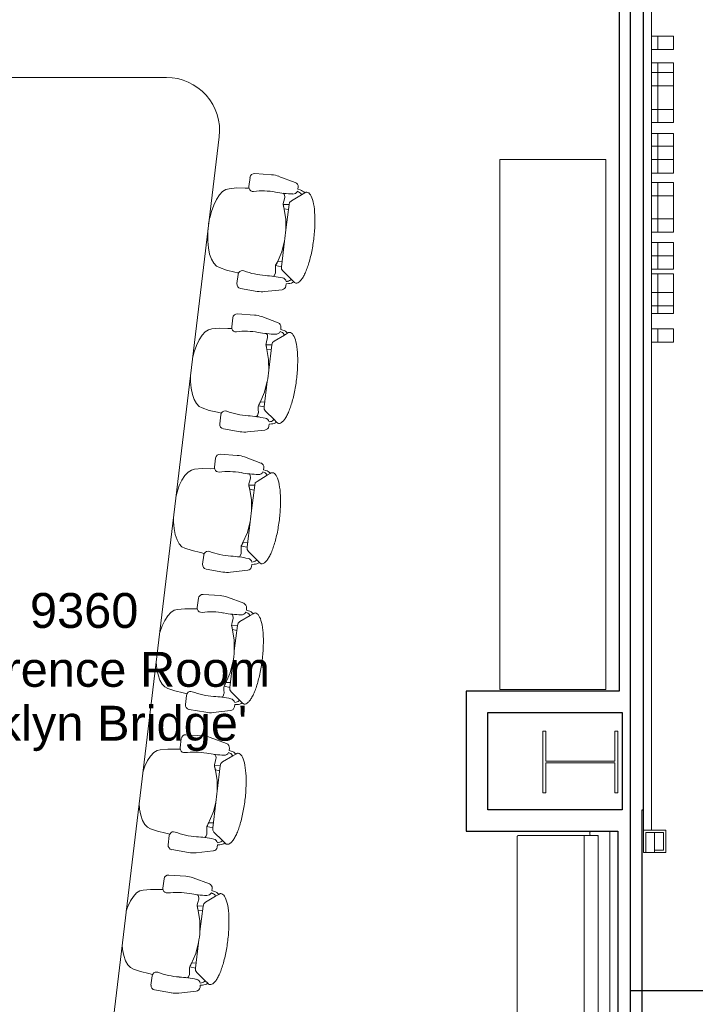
# Model space of a CAD drawing. Header units: inches. Extents: x -1 to 4727, y -3 to 1727.
# Tile 59 of 163: x 2775 to 2928, y 207 to 430. Entities that reach past the tile are written whole.
import ezdxf

# ---------------------------------------------------------------- set-up
doc = ezdxf.new("R2010")
doc.units = ezdxf.units.IN
doc.header["$LTSCALE"] = 42
doc.header["$MEASUREMENT"] = 0
doc.layers.get('0').update_dxf_attribs({"linetype": 'CONTINUOUS'})
for name, color, linetype in [('I-FURN', 8, 'CONTINUOUS'), ('I-FURN-CONF', 9, 'CONTINUOUS'), ('I-WALL', 8, 'CONTINUOUS'), ('Room Names & IDs', 7, 'CONTINUOUS'), ('S-COLS', 7, 'CONTINUOUS'), ('triLabelLayer', 7, 'CONTINUOUS'), ('triSpaceLayer', 7, 'CONTINUOUS')]:
    doc.layers.add(name, color=color, linetype=linetype)
doc.styles.add('PDF Helvetica', font='Helvetica.ttf')
doc.styles.get("Standard").update_dxf_attribs({"font": 'romans.shx'})

# ---------------------------------------------------------------- blocks, each defined once
blk = doc.blocks.new('CISCO Running Light vertical - CISCO Running Light vertical 5_-V195-FURNITURE PLAN - FLOOR 09 - EAST')
at = {"lineweight": 9}
for p, q in [((3475.45, 843.87), (3472.99, 843.45)), ((3472.99, 843.45), (3473.83, 838.52)), ((3473.57, 843.04), (3475.54, 843.38)), ((3474.24, 839.1), (3473.57, 843.04)), ((3475.45, 843.87), (3477.42, 844.21)), ((3476.21, 839.44), (3475.45, 843.87)), ((3475.54, 843.38), (3475.45, 843.87)), ((3477.92, 844.29), (3477.42, 844.21)), ((3477.42, 844.21), (3478.18, 839.77)), ((3477.42, 844.21), (3478.18, 839.77)), ((3478.76, 839.37), (3477.92, 844.29)), ((3473.83, 838.52), (3478.76, 839.37)), ((3478.18, 839.77), (3474.24, 839.1)), ((3478.18, 839.77), (3476.21, 839.44))]:
    blk.add_line(p, q, dxfattribs=at)
blk = doc.blocks.new('Banquette - Single - Upholstered Only-21in depth - 12_ Bench-8400431-FURNITURE PLAN - FLOOR 09 - EAST')
at = {"lineweight": 9}
for p, q in [((-71, -3.45), (-71, -3.38)), ((-71, -3.54), (-71, -3.5)), ((-71, -3.5), (-71, -3.57)), ((70.63, -3), (-70.62, -3)), ((71, -3.38), (71, -3.45)), ((71, -3.5), (71, -3.54)), ((71, -3.57), (71, -3.5)), ((-72, -23.75), (-72, -19.75)), ((-71.75, -19.5), (-71.25, -19.5)), ((-71, -17.9), (-71, -18.34)), ((-71, -21.23), (-71, -18.34)), ((-71, -19.75), (-71, -21.11)), ((-70.88, -18.22), (70.85, -18.22)), ((71, -18.36), (71, -21.2)), ((71, -21.11), (71, -19.75)), ((71.25, -19.5), (71.75, -19.5)), ((70.83, -21.36), (-70.87, -21.36)), ((-70.75, -21.36), (70.75, -21.36)), ((71.75, -24), (-71.75, -24))]:
    blk.add_line(p, q, dxfattribs=at)
at = {"lineweight": 9, "flags": 128}
for points in [[(-71, -3.38), (-71, -3.36), (-71, -3.35), (-71, -3.33), (-71, -3.32), (-70.99, -3.3), (-70.99, -3.29), (-70.99, -3.27), (-70.98, -3.26), (-70.98, -3.24), (-70.97, -3.23), (-70.96, -3.22), (-70.96, -3.2), (-70.95, -3.19), (-70.94, -3.18), (-70.93, -3.16), (-70.93, -3.15), (-70.92, -3.14), (-70.91, -3.13), (-70.9, -3.12), (-70.89, -3.11), (-70.88, -3.1), (-70.86, -3.09), (-70.85, -3.08), (-70.84, -3.07), (-70.83, -3.06), (-70.81, -3.05), (-70.8, -3.04), (-70.79, -3.04), (-70.77, -3.03), (-70.76, -3.03), (-70.75, -3.02), (-70.73, -3.02), (-70.72, -3.01), (-70.7, -3.01), (-70.69, -3.01), (-70.67, -3), (-70.66, -3), (-70.64, -3), (-70.63, -3), (-70.62, -3)], [(-71, -3.38), (-71, -3.38), (-71, -3.38), (-71, -3.4), (-71, -3.41), (-71, -3.42)], [(-71, -3.42), (-71, -3.42), (-71, -3.42), (-71, -3.43), (-71, -3.43), (-71, -3.43), (-71, -3.44), (-71, -3.44), (-71, -3.45), (-71, -3.45), (-71, -3.46), (-71, -3.46), (-71, -3.47), (-71, -3.47), (-71, -3.48), (-71, -3.49), (-71, -3.49), (-71, -3.5), (-71, -3.51), (-71, -3.52), (-71, -3.53), (-71, -3.53), (-71, -3.54), (-71, -3.55), (-71, -3.56), (-71, -3.57), (-71, -3.58), (-71, -3.58)], [(-71, -3.5), (-71, -3.49), (-71, -3.49), (-71, -3.48), (-71, -3.47), (-71, -3.47), (-71, -3.46), (-71, -3.46), (-71, -3.46), (-71, -3.45), (-71, -3.45), (-71, -3.45), (-71, -3.45), (-71, -3.45)], [(-71, -3.58), (-71, -4.12), (-71, -4.67), (-71, -5.22), (-71, -5.78), (-71, -6.34), (-71, -6.9), (-71, -6.99)], [(70.63, -3), (70.64, -3), (70.65, -3), (70.67, -3), (70.68, -3), (70.7, -3.01), (70.71, -3.01), (70.73, -3.01), (70.74, -3.02), (70.76, -3.02), (70.77, -3.03), (70.78, -3.04), (70.8, -3.04), (70.81, -3.05), (70.82, -3.06), (70.84, -3.07), (70.85, -3.07), (70.86, -3.08), (70.87, -3.09), (70.88, -3.1), (70.89, -3.11), (70.9, -3.12), (70.91, -3.14), (70.92, -3.15), (70.93, -3.16), (70.94, -3.17), (70.95, -3.19), (70.96, -3.2), (70.96, -3.21), (70.97, -3.23), (70.97, -3.24), (70.98, -3.25), (70.98, -3.27), (70.99, -3.28), (70.99, -3.3), (70.99, -3.31), (71, -3.33), (71, -3.34), (71, -3.36), (71, -3.37), (71, -3.38)], [(71, -3.42), (71, -3.4), (71, -3.39), (71, -3.38), (71, -3.38), (71, -3.38)], [(71, -3.58), (71, -3.58), (71, -3.57), (71, -3.56), (71, -3.55), (71, -3.54), (71, -3.53), (71, -3.52), (71, -3.51), (71, -3.51), (71, -3.5), (71, -3.49), (71, -3.48), (71, -3.48), (71, -3.47), (71, -3.47), (71, -3.46), (71, -3.45), (71, -3.45), (71, -3.44), (71, -3.44), (71, -3.44), (71, -3.43), (71, -3.43), (71, -3.43), (71, -3.42), (71, -3.42), (71, -3.42)], [(71, -3.45), (71, -3.45), (71, -3.45), (71, -3.45), (71, -3.46), (71, -3.46), (71, -3.46), (71, -3.47), (71, -3.47), (71, -3.48), (71, -3.48), (71, -3.49), (71, -3.5)], [(71, -6.99), (71, -6.42), (71, -5.86), (71, -5.31), (71, -4.75), (71, -4.21), (71, -3.67), (71, -3.58)], [(-71, -6.99), (-71, -9.35), (-71, -11.72), (-71, -14.1), (-71, -16.46), (-71, -17.9)], [(71, -17.9), (71, -15.53), (71, -13.17), (71, -10.79), (71, -8.42), (71, -6.99)], [(71, -18.36), (71, -18.24), (71, -17.9)]]:
    blk.add_lwpolyline(points, dxfattribs=at)
at = {"lineweight": 9}
for centre, radius, start, end in [((-71.75, -19.75), 0.25, 90, 180), ((-71.25, -19.75), 0.25, 0, 90), ((-70.88, -18.34), 0.12, 90, 180), ((70.85, -18.36), 0.145, 360, 90), ((71.25, -19.75), 0.25, 90, 180), ((71.75, -19.75), 0.25, 45, 90), ((-70.75, -21.11), 0.25, 180, 270), ((-70.87, -21.23), 0.13, 180, 270), ((70.75, -21.11), 0.25, 270, 0), ((70.83, -21.2), 0.168, 270, 0), ((-71.75, -23.75), 0.25, 180, 270), ((71.75, -23.75), 0.25, 270, 315)]:
    blk.add_arc(centre, radius, start, end, dxfattribs=at)
blk = doc.blocks.new('CISCO Reception Logo - CISCO Reception Logo-3201496-FURNITURE PLAN - FLOOR 09 - EAST')
at = {"lineweight": 9}
for p, q in [((3182.54, 1043.09), (3181.04, 1043.09)), ((3181.04, 1040.09), (3181.04, 1043.09)), ((3182.54, 1043.09), (3182.54, 1040.09)), ((3186.04, 1043.09), (3182.54, 1043.09)), ((3182.54, 1040.09), (3182.54, 1043.09)), ((3186.04, 1043.09), (3186.04, 1040.09)), ((3181.04, 1040.09), (3182.54, 1040.09)), ((3182.54, 1040.09), (3186.04, 1040.09)), ((3182.54, 1037.07), (3181.04, 1037.07)), ((3181.04, 1034.86), (3181.04, 1037.07)), ((3182.54, 1037.07), (3182.54, 1034.86)), ((3186.04, 1037.07), (3182.54, 1037.07)), ((3182.54, 1034.86), (3182.54, 1037.07)), ((3186.04, 1037.07), (3186.04, 1034.86)), ((3182.54, 1034.84), (3181.04, 1034.84)), ((3181.04, 1031.84), (3181.04, 1034.84)), ((3182.54, 1034.84), (3182.54, 1031.84)), ((3186.04, 1034.84), (3182.54, 1034.84)), ((3182.54, 1031.84), (3182.54, 1034.84)), ((3186.04, 1034.84), (3186.04, 1031.84)), ((3181.04, 1031.84), (3182.54, 1031.84)), ((3181.04, 1026.49), (3181.04, 1031.84)), ((3182.54, 1031.84), (3182.54, 1026.49)), ((3182.54, 1031.84), (3186.04, 1031.84)), ((3182.54, 1026.49), (3182.54, 1031.84)), ((3186.04, 1031.84), (3186.04, 1026.49)), ((3182.54, 1026.51), (3181.04, 1026.51)), ((3181.04, 1023.51), (3181.04, 1026.51)), ((3182.54, 1026.51), (3182.54, 1023.51)), ((3186.04, 1026.51), (3182.54, 1026.51)), ((3182.54, 1023.51), (3182.54, 1026.51)), ((3186.04, 1026.51), (3186.04, 1023.51)), ((3181.04, 1023.51), (3182.54, 1023.51)), ((3182.54, 1023.51), (3186.04, 1023.51)), ((3181.04, 1018.19), (3181.04, 1021.05)), ((3181.04, 1021.05), (3182.54, 1021.05)), ((3182.54, 1021.05), (3182.54, 1018.19)), ((3182.54, 1018.19), (3182.54, 1021.05)), ((3182.54, 1021.05), (3186.04, 1021.05)), ((3186.04, 1021.05), (3186.04, 1018.19)), ((3182.54, 1018.19), (3181.04, 1018.19)), ((3181.04, 1015.19), (3181.04, 1018.19)), ((3182.54, 1018.19), (3182.54, 1015.19)), ((3186.04, 1018.19), (3182.54, 1018.19)), ((3182.54, 1015.19), (3182.54, 1018.19)), ((3186.04, 1018.19), (3186.04, 1015.19)), ((3181.04, 1015.19), (3182.54, 1015.19)), ((3181.04, 1012.06), (3181.04, 1015.18)), ((3182.54, 1015.19), (3186.04, 1015.19)), ((3182.54, 1015.18), (3182.54, 1012.06)), ((3182.54, 1012.06), (3182.54, 1015.18)), ((3186.04, 1015.18), (3186.04, 1012.06)), ((3181.04, 1012.06), (3182.54, 1012.06)), ((3182.54, 1012.06), (3186.04, 1012.06)), ((3182.54, 1009.94), (3181.04, 1009.94)), ((3181.04, 1006.94), (3181.04, 1009.94)), ((3182.54, 1009.94), (3182.54, 1006.94)), ((3186.04, 1009.94), (3182.54, 1009.94)), ((3182.54, 1006.94), (3182.54, 1009.94)), ((3186.04, 1009.94), (3186.04, 1006.94)), ((3181.04, 1006.94), (3182.54, 1006.94)), ((3182.54, 1006.94), (3186.04, 1006.94)), ((3182.54, 1001.69), (3181.04, 1001.69)), ((3181.04, 998.69), (3181.04, 1001.69)), ((3182.54, 1001.69), (3182.54, 998.69)), ((3186.04, 1001.69), (3182.54, 1001.69)), ((3182.54, 998.69), (3182.54, 1001.69)), ((3186.04, 1001.69), (3186.04, 998.69)), ((3181.04, 998.69), (3182.54, 998.69)), ((3182.54, 998.69), (3186.04, 998.69)), ((3181.04, 993.36), (3181.04, 996.36)), ((3182.54, 996.36), (3181.04, 996.36)), ((3182.54, 996.36), (3182.54, 993.36)), ((3182.54, 993.36), (3182.54, 996.36)), ((3186.04, 996.36), (3182.54, 996.36)), ((3186.04, 996.36), (3186.04, 993.36)), ((3182.54, 993.36), (3181.04, 993.36)), ((3181.04, 990.36), (3181.04, 993.36)), ((3182.54, 993.36), (3182.54, 990.36)), ((3186.04, 993.36), (3182.54, 993.36)), ((3182.54, 990.36), (3182.54, 993.36)), ((3186.04, 993.36), (3186.04, 990.36)), ((3181.04, 990.36), (3182.54, 990.36)), ((3182.54, 990.36), (3186.04, 990.36)), ((3181.04, 985.03), (3181.04, 989.27)), ((3181.04, 989.27), (3182.54, 989.27)), ((3182.54, 989.27), (3182.54, 985.03)), ((3182.54, 985.03), (3182.54, 989.27)), ((3182.54, 989.27), (3186.04, 989.27)), ((3186.04, 989.27), (3186.04, 985.03)), ((3182.54, 985.04), (3181.04, 985.04)), ((3181.04, 982.04), (3181.04, 985.04)), ((3182.54, 985.04), (3182.54, 982.04)), ((3186.04, 985.04), (3182.54, 985.04)), ((3182.54, 982.04), (3182.54, 985.04)), ((3186.04, 985.04), (3186.04, 982.04)), ((3181.04, 982.04), (3182.54, 982.04)), ((3181.04, 980.28), (3181.04, 982.03)), ((3182.54, 982.04), (3186.04, 982.04)), ((3182.54, 982.03), (3182.54, 980.28)), ((3182.54, 980.28), (3182.54, 982.03)), ((3186.04, 982.03), (3186.04, 980.28)), ((3181.04, 980.28), (3182.54, 980.28)), ((3182.54, 980.28), (3186.04, 980.28)), ((3182.54, 976.79), (3181.04, 976.79)), ((3181.04, 973.79), (3181.04, 976.79)), ((3182.54, 976.79), (3182.54, 973.79)), ((3186.04, 976.79), (3182.54, 976.79)), ((3182.54, 973.79), (3182.54, 976.79)), ((3186.04, 976.79), (3186.04, 973.79)), ((3181.04, 973.79), (3182.54, 973.79)), ((3182.54, 973.79), (3186.04, 973.79))]:
    blk.add_line(p, q, dxfattribs=at)
for points in [[(3181.04, 1001.7), (3181.04, 1002.63), (3181.04, 1004.28), (3181.04, 1006.9)], [(3182.54, 1006.9), (3182.54, 1004.28), (3182.54, 1002.63), (3182.54, 1001.7)], [(3182.54, 1001.7), (3182.54, 1002.63), (3182.54, 1004.28), (3182.54, 1006.9)], [(3186.04, 1006.9), (3186.04, 1004.28), (3186.04, 1002.63), (3186.04, 1001.7)]]:
    blk.add_open_spline(points, degree=3, dxfattribs=at)
blk = doc.blocks.new('Credenza - Generic - 10_ Credenza-24in deep-5322863-FURNITURE PLAN - FLOOR 09 - EAST')
at = {"lineweight": 9}
for p, q in [((-60, -22), (-60, 2)), ((-60, 2), (60, 2)), ((-60, 2), (-60, -22)), ((60, 2), (-60, 2)), ((60, 2), (60, -22)), ((60, -22), (60, 2)), ((60, -22), (-60, -22)), ((-60, -22), (60, -22))]:
    blk.add_line(p, q, dxfattribs=at)
blk = doc.blocks.new('WALL PANELING ELEV LOBBY4 - WALL PANELING ELEV LOBBY-7830558-FURNITURE PLAN - FLOOR 09 - EAST')
at = {"lineweight": 18}
for p, q in [((3179.29, 1153), (3179.29, 863.29)), ((3181.04, 1043.09), (3181.04, 1153)), ((3181.04, 1037.07), (3181.04, 1040.09)), ((3181.04, 1021.05), (3181.04, 1023.51)), ((3181.04, 1009.94), (3181.04, 1012.06)), ((3181.04, 996.36), (3181.04, 998.69)), ((3181.04, 989.27), (3181.04, 990.36)), ((3181.04, 976.79), (3181.04, 980.28)), ((3181.04, 863.29), (3181.04, 973.79))]:
    blk.add_line(p, q, dxfattribs=at)
blk = doc.blocks.new('CISCO Conference Units - Type 18_-4_ x 8_-6_-V194-FURNITURE PLAN - FLOOR 09 - EAST')
at = {"lineweight": 9}
for p, q in [((36.91, 127), (-36.91, 127)), ((21.23, -116.43), (48.83, 113.57)), ((60.7, 104.98), (56.86, 105.25)), ((55.8, 104.38), (55.54, 102.31)), ((66.05, 103.25), (62.36, 104.62)), ((48.86, 100.42), (48.18, 99.38)), ((49.58, 101.19), (48.86, 100.42)), ((50.32, 101.66), (49.58, 101.19)), ((51.05, 101.82), (50.32, 101.66)), ((52.74, 101.98), (51.05, 101.82)), ((54.67, 101.96), (52.74, 101.98)), ((55.57, 101.96), (54.67, 101.96)), ((63.53, 100.62), (63.28, 100.8)), ((63.61, 100.47), (63.53, 100.62)), ((63.68, 99.93), (63.61, 100.47)), ((67.47, 100.45), (65.17, 99.1)), ((66.51, 101.23), (66.8, 101.11)), ((66.65, 101.72), (66.7, 102.21)), ((67.14, 101.55), (66.65, 101.72)), ((67.47, 100.45), (68.19, 100.87)), ((68.4, 101), (68.19, 100.87)), ((47.58, 98.11), (47.07, 96.66)), ((48.18, 99.38), (47.58, 98.11)), ((63.29, 98.21), (63.33, 98.5)), ((63.45, 97.6), (63.29, 98.21)), ((63.3, 98.26), (64.65, 98.22)), ((63.33, 98.5), (63.45, 99.01)), ((63.45, 99.01), (63.67, 99.81)), ((63.67, 99.81), (63.68, 99.93)), ((64.65, 98.22), (63.92, 92.49)), ((64.77, 98.73), (64.65, 98.22)), ((65.17, 99.1), (64.77, 98.73)), ((47.07, 96.66), (46.76, 95.43)), ((63.9, 94.95), (63.45, 97.6)), ((64.51, 97.11), (63.51, 97.3)), ((63.91, 94.6), (63.9, 94.95)), ((63.92, 92.49), (63.91, 94.6)), ((46.24, 91.2), (46.24, 89.94)), ((46.24, 89.94), (46.39, 88.4)), ((63.61, 89.91), (62.93, 84.17)), ((63.08, 87.87), (63.61, 89.91)), ((46.39, 88.4), (46.67, 87.03)), ((46.67, 87.03), (47.07, 85.86)), ((61.92, 85.06), (62.98, 87.52)), ((62.98, 87.52), (63.08, 87.87)), ((47.07, 85.86), (47.58, 84.94)), ((47.58, 84.94), (48.19, 84.3)), ((61.61, 84.51), (61.92, 85.06)), ((63.06, 85.28), (62.04, 85.34)), ((48.19, 84.3), (48.86, 83.97)), ((48.86, 83.97), (50.46, 83.41)), ((50.46, 83.41), (52.34, 82.96)), ((52.34, 82.96), (53.21, 82.74)), ((61.37, 82.23), (61.57, 82.75)), ((61.57, 83.69), (61.58, 84.22)), ((61.59, 82.87), (61.57, 83.69)), ((61.57, 82.75), (61.59, 82.87)), ((61.58, 84.22), (61.61, 84.51)), ((61.61, 84.46), (62.93, 84.17)), ((62.93, 84.17), (62.92, 83.64)), ((62.92, 83.64), (63.22, 83.2)), ((63.22, 83.2), (65.13, 81.32)), ((53.1, 82.4), (52.85, 80.34)), ((60.97, 82), (61.25, 82.11)), ((61.25, 82.11), (61.37, 82.23)), ((63.94, 79.8), (64.02, 80.3)), ((64.31, 80.85), (64.01, 80.8)), ((64.02, 80.3), (64.53, 80.33)), ((65.71, 80.74), (65.13, 81.32)), ((65.71, 80.74), (65.89, 80.57)), ((53.67, 79.23), (57.45, 78.57)), ((59.16, 78.52), (63.07, 78.95)), ((51.91, 72.61), (51.66, 70.55)), ((56.81, 73.22), (52.98, 73.49)), ((62.16, 71.49), (58.47, 72.86)), ((45.69, 69.43), (44.97, 68.66)), ((46.43, 69.9), (45.69, 69.43)), ((47.17, 70.06), (46.43, 69.9)), ((48.85, 70.21), (47.17, 70.06)), ((50.78, 70.19), (48.85, 70.21)), ((51.68, 70.2), (50.78, 70.19)), ((62.63, 69.46), (62.91, 69.34)), ((62.76, 69.95), (62.81, 70.45)), ((63.25, 69.79), (62.76, 69.95)), ((63.59, 68.69), (64.3, 69.11)), ((64.51, 69.24), (64.3, 69.11)), ((44.3, 67.62), (43.69, 66.35)), ((44.97, 68.66), (44.3, 67.62)), ((59.64, 68.86), (59.39, 69.04)), ((59.44, 66.73), (59.57, 67.25)), ((59.57, 67.25), (59.78, 68.05)), ((59.73, 68.71), (59.64, 68.86)), ((59.8, 68.16), (59.73, 68.71)), ((59.78, 68.05), (59.8, 68.16)), ((60.89, 66.97), (60.76, 66.45)), ((61.28, 67.33), (60.89, 66.97)), ((63.59, 68.69), (61.28, 67.33)), ((43.18, 64.9), (42.87, 63.67)), ((43.69, 66.35), (43.18, 64.9)), ((59.41, 66.44), (59.44, 66.73)), ((59.41, 66.5), (60.76, 66.45)), ((59.57, 65.84), (59.41, 66.44)), ((60.01, 63.19), (59.57, 65.84)), ((60.62, 65.35), (59.62, 65.53)), ((60.76, 66.45), (60.04, 60.72)), ((60.02, 62.83), (60.01, 63.19)), ((60.04, 60.72), (60.02, 62.83)), ((42.35, 59.44), (42.36, 58.18)), ((42.36, 58.18), (42.5, 56.64)), ((59.72, 58.15), (59.04, 52.41)), ((59.2, 56.1), (59.72, 58.15)), ((42.5, 56.64), (42.78, 55.26)), ((58.03, 53.3), (59.1, 55.76)), ((59.1, 55.76), (59.2, 56.1)), ((42.78, 55.26), (43.18, 54.09)), ((43.18, 54.09), (43.7, 53.17)), ((59.17, 53.52), (58.15, 53.58)), ((43.7, 53.17), (44.3, 52.54)), ((44.3, 52.54), (44.97, 52.21)), ((44.97, 52.21), (46.57, 51.64)), ((46.57, 51.64), (48.45, 51.2)), ((57.68, 51.93), (57.69, 52.46)), ((57.7, 51.1), (57.68, 51.93)), ((57.69, 52.46), (57.73, 52.75)), ((57.72, 52.7), (59.04, 52.41)), ((57.73, 52.75), (58.03, 53.3)), ((59.04, 52.41), (59.03, 51.88)), ((59.03, 51.88), (59.33, 51.43)), ((59.33, 51.43), (61.24, 49.56)), ((48.45, 51.2), (49.32, 50.97)), ((49.21, 50.64), (48.96, 48.57)), ((57.08, 50.24), (57.37, 50.35)), ((57.37, 50.35), (57.49, 50.47)), ((57.49, 50.47), (57.69, 50.99)), ((57.69, 50.99), (57.7, 51.1)), ((60.43, 49.09), (60.12, 49.04)), ((61.83, 48.98), (61.24, 49.56)), ((49.78, 47.47), (53.57, 46.8)), ((55.27, 46.75), (59.18, 47.19)), ((60.06, 48.04), (60.13, 48.53)), ((60.13, 48.53), (60.64, 48.57)), ((61.83, 48.98), (62, 48.81)), ((48.03, 40.85), (47.77, 38.79)), ((52.92, 41.45), (49.09, 41.73)), ((58.28, 39.72), (54.59, 41.09)), ((42.54, 38.13), (41.8, 37.66)), ((43.28, 38.29), (42.54, 38.13)), ((44.97, 38.45), (43.28, 38.29)), ((46.9, 38.43), (44.97, 38.45)), ((47.8, 38.44), (46.9, 38.43)), ((58.87, 38.19), (58.92, 38.69)), ((59.36, 38.03), (58.87, 38.19)), ((40.41, 35.86), (39.81, 34.59)), ((41.08, 36.89), (40.41, 35.86)), ((41.8, 37.66), (41.08, 36.89)), ((55.75, 37.09), (55.5, 37.27)), ((55.68, 35.49), (55.89, 36.28)), ((55.84, 36.95), (55.75, 37.09)), ((55.91, 36.4), (55.84, 36.95)), ((55.89, 36.28), (55.91, 36.4)), ((59.7, 36.93), (57.4, 35.57)), ((58.74, 37.7), (59.03, 37.58)), ((59.7, 36.93), (60.41, 37.35)), ((60.62, 37.47), (60.41, 37.35)), ((39.81, 34.59), (39.29, 33.13)), ((55.52, 34.68), (55.56, 34.97)), ((55.68, 34.07), (55.52, 34.68)), ((55.53, 34.73), (56.88, 34.69)), ((55.56, 34.97), (55.68, 35.49)), ((56.12, 31.43), (55.68, 34.07)), ((56.74, 33.59), (55.73, 33.77)), ((56.88, 34.69), (56.15, 28.96)), ((57, 35.21), (56.88, 34.69)), ((57.4, 35.57), (57, 35.21)), ((39.29, 33.13), (39.07, 32.24)), ((56.14, 31.07), (56.12, 31.43)), ((56.15, 28.96), (56.14, 31.07)), ((38.47, 27.22), (38.47, 26.41)), ((38.47, 26.41), (38.61, 24.88)), ((38.61, 24.88), (38.89, 23.5)), ((55.83, 26.39), (55.15, 20.65)), ((55.31, 24.34), (55.83, 26.39)), ((38.89, 23.5), (39.3, 22.33)), ((39.3, 22.33), (39.81, 21.41)), ((54.14, 21.54), (55.21, 24)), ((55.21, 24), (55.31, 24.34)), ((39.81, 21.41), (40.41, 20.77)), ((40.41, 20.77), (41.09, 20.44)), ((41.09, 20.44), (42.69, 19.88)), ((53.8, 20.7), (53.84, 20.99)), ((53.8, 20.17), (53.8, 20.7)), ((53.81, 19.34), (53.8, 20.17)), ((53.83, 20.93), (55.15, 20.65)), ((53.84, 20.99), (54.14, 21.54)), ((55.28, 21.75), (54.26, 21.82)), ((55.15, 20.65), (55.15, 20.12)), ((55.15, 20.12), (55.44, 19.67)), ((42.69, 19.88), (44.57, 19.44)), ((44.57, 19.44), (45.44, 19.21)), ((45.33, 18.88), (45.07, 16.81)), ((53.2, 18.47), (53.48, 18.59)), ((53.48, 18.59), (53.6, 18.71)), ((53.6, 18.71), (53.8, 19.22)), ((53.8, 19.22), (53.81, 19.34)), ((55.44, 19.67), (57.35, 17.79)), ((45.89, 15.7), (49.68, 15.04)), ((56.17, 16.28), (56.24, 16.77)), ((56.54, 17.33), (56.23, 17.28)), ((56.24, 16.77), (56.76, 16.81)), ((57.94, 17.22), (57.35, 17.79)), ((57.94, 17.22), (58.12, 17.04)), ((51.38, 14.99), (55.29, 15.43)), ((44.14, 9.09), (43.89, 7.02)), ((49.04, 9.69), (45.2, 9.96)), ((54.39, 7.96), (50.7, 9.33)), ((41.08, 6.69), (39.39, 6.53)), ((43.01, 6.67), (41.08, 6.69)), ((54.99, 6.43), (55.04, 6.92)), ((37.2, 5.13), (36.52, 4.09)), ((37.92, 5.9), (37.2, 5.13)), ((38.66, 6.37), (37.92, 5.9)), ((39.39, 6.53), (38.66, 6.37)), ((43.91, 6.67), (43.01, 6.67)), ((51.87, 5.33), (51.62, 5.51)), ((51.79, 3.72), (52.01, 4.52)), ((51.95, 5.18), (51.87, 5.33)), ((52.02, 4.64), (51.95, 5.18)), ((52.01, 4.52), (52.02, 4.64)), ((55.82, 5.17), (53.51, 3.81)), ((54.85, 5.94), (55.14, 5.82)), ((55.48, 6.27), (54.99, 6.43)), ((55.82, 5.17), (56.53, 5.58)), ((56.74, 5.71), (56.53, 5.58)), ((35.92, 2.82), (35.41, 1.37)), ((36.52, 4.09), (35.92, 2.82)), ((51.63, 2.92), (51.67, 3.21)), ((51.8, 2.31), (51.63, 2.92)), ((51.64, 2.97), (52.99, 2.93)), ((51.67, 3.21), (51.79, 3.72)), ((52.24, -0.34), (51.8, 2.31)), ((52.99, 2.93), (52.26, -2.8)), ((53.11, 3.44), (52.99, 2.93)), ((53.51, 3.81), (53.11, 3.44)), ((35.41, 1.37), (35.33, 1.04)), ((52.85, 1.82), (51.85, 2.01)), ((52.25, -0.69), (52.24, -0.34)), ((52.26, -2.8), (52.25, -0.69)), ((34.58, -5.15), (34.58, -5.35)), ((34.58, -5.35), (34.73, -6.89)), ((51.95, -5.38), (51.27, -11.12)), ((51.43, -7.42), (51.95, -5.38)), ((34.73, -6.89), (35.01, -8.26)), ((35.01, -8.26), (35.41, -9.43)), ((50.26, -10.23), (51.32, -7.76)), ((51.32, -7.76), (51.43, -7.42)), ((35.41, -9.43), (35.92, -10.35)), ((35.92, -10.35), (36.53, -10.99)), ((36.53, -10.99), (37.2, -11.32)), ((49.91, -11.6), (49.92, -11.07)), ((49.92, -11.07), (49.95, -10.78)), ((49.95, -10.78), (50.26, -10.23)), ((49.95, -10.83), (51.27, -11.12)), ((51.4, -10.01), (50.38, -9.94)), ((51.27, -11.12), (51.26, -11.64)), ((37.2, -11.32), (38.8, -11.88)), ((38.8, -11.88), (40.68, -12.33)), ((40.68, -12.33), (41.55, -12.55)), ((41.44, -12.89), (41.19, -14.95)), ((49.31, -13.29), (49.6, -13.17)), ((49.6, -13.17), (49.72, -13.05)), ((49.72, -13.05), (49.91, -12.54)), ((49.93, -12.42), (49.91, -11.6)), ((49.91, -12.54), (49.93, -12.42)), ((51.26, -11.64), (51.56, -12.09)), ((51.56, -12.09), (53.47, -13.97)), ((52.28, -15.49), (52.36, -14.99)), ((52.65, -14.44), (52.35, -14.49)), ((52.36, -14.99), (52.87, -14.95)), ((54.05, -14.55), (53.47, -13.97)), ((54.05, -14.55), (54.23, -14.72)), ((42.01, -16.06), (45.79, -16.72)), ((47.5, -16.77), (51.41, -16.34)), ((45.15, -22.07), (41.32, -21.8)), ((40.25, -22.67), (40, -24.74)), ((50.5, -23.8), (46.81, -22.43)), ((33.31, -26.63), (32.64, -27.67)), ((34.03, -25.86), (33.31, -26.63)), ((34.77, -25.39), (34.03, -25.86)), ((35.51, -25.23), (34.77, -25.39)), ((37.2, -25.07), (35.51, -25.23)), ((39.12, -25.1), (37.2, -25.07)), ((40.03, -25.09), (39.12, -25.1)), ((47.98, -26.43), (47.73, -26.25)), ((48.07, -26.58), (47.98, -26.43)), ((48.14, -27.13), (48.07, -26.58)), ((51.93, -26.6), (49.62, -27.96)), ((50.97, -25.83), (51.25, -25.95)), ((51.1, -25.34), (51.15, -24.84)), ((51.59, -25.5), (51.1, -25.34)), ((51.93, -26.6), (52.64, -26.18)), ((52.85, -26.05), (52.64, -26.18)), ((32.03, -28.94), (31.57, -30.26)), ((32.64, -27.67), (32.03, -28.94)), ((47.75, -28.84), (47.78, -28.55)), ((47.75, -28.79), (49.1, -28.83)), ((47.91, -29.45), (47.75, -28.84)), ((47.78, -28.55), (47.91, -28.04)), ((47.91, -28.04), (48.12, -27.24)), ((48.12, -27.24), (48.14, -27.13)), ((49.1, -28.83), (48.38, -34.57)), ((49.23, -28.32), (49.1, -28.83)), ((49.62, -27.96), (49.23, -28.32)), ((48.35, -32.1), (47.91, -29.45)), ((48.96, -29.94), (47.96, -29.76)), ((48.37, -32.46), (48.35, -32.1)), ((48.38, -34.57), (48.37, -32.46)), ((30.72, -37.35), (30.84, -38.65)), ((48.06, -37.14), (47.38, -42.88)), ((47.54, -39.19), (48.06, -37.14)), ((30.84, -38.65), (31.12, -40.03)), ((31.12, -40.03), (31.52, -41.2)), ((46.37, -41.99), (47.44, -39.53)), ((47.44, -39.53), (47.54, -39.19)), ((31.52, -41.2), (32.04, -42.11)), ((32.04, -42.11), (32.64, -42.75)), ((46.07, -42.54), (46.37, -41.99)), ((47.51, -41.77), (46.49, -41.71)), ((32.64, -42.75), (33.31, -43.08)), ((33.31, -43.08), (34.91, -43.65)), ((34.91, -43.65), (36.79, -44.09)), ((36.79, -44.09), (37.66, -44.32)), ((45.83, -44.82), (46.03, -44.3)), ((46.02, -43.36), (46.03, -42.83)), ((46.04, -44.19), (46.02, -43.36)), ((46.03, -42.83), (46.07, -42.54)), ((46.03, -44.3), (46.04, -44.19)), ((46.06, -42.59), (47.38, -42.88)), ((47.38, -42.88), (47.37, -43.41)), ((47.37, -43.41), (47.67, -43.86)), ((47.67, -43.86), (49.58, -45.73)), ((37.55, -44.65), (37.3, -46.71)), ((45.42, -45.05), (45.71, -44.94)), ((45.71, -44.94), (45.83, -44.82)), ((48.4, -47.25), (48.47, -46.76)), ((48.77, -46.2), (48.46, -46.25)), ((48.47, -46.76), (48.99, -46.72)), ((50.17, -46.31), (49.58, -45.73)), ((50.17, -46.31), (50.34, -46.48)), ((38.12, -47.82), (41.91, -48.48)), ((43.61, -48.54), (47.52, -48.1)), ((36.37, -54.44), (36.11, -56.5)), ((41.26, -53.83), (37.43, -53.56)), ((46.62, -55.57), (42.93, -54.2)), ((30.14, -57.63), (29.42, -58.4)), ((30.89, -57.15), (30.14, -57.63)), ((31.62, -57), (30.89, -57.15)), ((33.31, -56.84), (31.62, -57)), ((35.24, -56.86), (33.31, -56.84)), ((36.14, -56.85), (35.24, -56.86)), ((47.08, -57.59), (47.37, -57.71)), ((47.21, -57.1), (47.26, -56.6)), ((47.7, -57.26), (47.21, -57.1)), ((48.04, -58.36), (48.75, -57.94)), ((48.97, -57.82), (48.75, -57.94)), ((28.75, -59.43), (28.15, -60.7)), ((29.42, -58.4), (28.75, -59.43)), ((44.09, -58.2), (43.85, -58.02)), ((43.9, -60.32), (44.02, -59.8)), ((44.02, -59.8), (44.24, -59)), ((44.18, -58.34), (44.09, -58.2)), ((44.25, -58.89), (44.18, -58.34)), ((44.24, -59), (44.25, -58.89)), ((45.34, -60.08), (45.22, -60.6)), ((45.74, -59.72), (45.34, -60.08)), ((48.04, -58.36), (45.74, -59.72)), ((28.15, -60.7), (27.8, -61.7)), ((43.86, -60.61), (43.9, -60.32)), ((44.02, -61.22), (43.86, -60.61)), ((43.87, -60.56), (45.22, -60.6)), ((44.46, -63.86), (44.02, -61.22)), ((45.08, -61.7), (44.07, -61.52)), ((45.22, -60.6), (44.49, -66.33)), ((44.48, -64.22), (44.46, -63.86)), ((44.49, -66.33), (44.48, -64.22)), ((44.17, -68.9), (43.49, -74.64)), ((43.65, -70.95), (44.17, -68.9)), ((26.86, -69.46), (26.95, -70.41)), ((26.95, -70.41), (27.23, -71.79)), ((42.48, -73.75), (43.55, -71.29)), ((43.55, -71.29), (43.65, -70.95)), ((27.23, -71.79), (27.64, -72.96)), ((27.64, -72.96), (28.15, -73.88)), ((43.62, -73.54), (42.61, -73.47)), ((28.15, -73.88), (28.75, -74.51)), ((28.75, -74.51), (29.43, -74.85)), ((29.43, -74.85), (31.03, -75.41)), ((31.03, -75.41), (32.91, -75.85)), ((42.14, -74.59), (42.18, -74.3)), ((42.14, -75.12), (42.14, -74.59)), ((42.15, -75.95), (42.14, -75.12)), ((42.17, -74.36), (43.49, -74.64)), ((42.18, -74.3), (42.48, -73.75)), ((43.49, -74.64), (43.49, -75.17)), ((43.49, -75.17), (43.79, -75.62)), ((43.79, -75.62), (45.69, -77.5)), ((32.91, -75.85), (33.78, -76.08)), ((33.67, -76.41), (33.41, -78.48)), ((41.54, -76.81), (41.82, -76.7)), ((41.82, -76.7), (41.94, -76.58)), ((41.94, -76.58), (42.14, -76.07)), ((42.14, -76.07), (42.15, -75.95)), ((44.88, -77.96), (44.57, -78.01)), ((46.28, -78.07), (45.69, -77.5)), ((34.23, -79.58), (38.02, -80.25)), ((39.72, -80.3), (43.63, -79.86)), ((44.51, -79.01), (44.58, -78.52)), ((44.58, -78.52), (45.1, -78.48)), ((46.28, -78.07), (46.46, -78.25))]:
    blk.add_line(p, q, dxfattribs=at)
for centre, radius, start, end in [((36.91, 115), 12, 353.1572, 90), ((56.79, 104.26), 1, 85.9357, 173), ((60.27, 99), 6, 69.6075, 85.9357), ((65.7, 102.31), 1, 354.302, 69.6075), ((56.54, 102.19), 1, 173, 200.5138), ((56.49, 102.12), 0.937, 197.5578, 277.2659), ((58.64, 85.32), 16, 79.4534, 97.2659), ((66.36, 126.82), 26.21, 259.4534, 268.0637), ((65.52, 101.75), 1.13, 268.0637, 332.2169), ((66.29, 99.9), 1.31, 25.1056, 67.0546), ((66.65, 99.65), 1.96, 38.4331, 75.5669), ((68.63, 100.61), 0.45, 83.6225, 120.5191), ((40.94, 93.01), 22.97, 10.7643, 13.2224), ((63.24, 91.26), 17, 165.8004, 171.168), ((63.24, 91.26), 17, 174.9991, 180.1996), ((31.6, 95.15), 32.43, 350.709, 355.291), ((41.18, 94.97), 22.97, 332.7776, 335.2357), ((54.09, 82.28), 1, 145.4862, 173), ((54.07, 82.36), 0.937, 68.7341, 148.4422), ((60.21, 98.14), 16, 248.7341, 266.5466), ((53.84, 80.22), 1, 173, 260.0643), ((57.67, 56), 26.21, 77.9363, 86.5466), ((62.91, 80.54), 1.13, 13.7831, 77.9363), ((64.11, 82.15), 1.31, 278.9454, 320.8944), ((64.52, 82.3), 1.96, 270.4331, 307.5669), ((66.2, 80.89), 0.45, 225.4809, 262.3775), ((58.49, 84.48), 6, 260.0643, 276.3925), ((62.95, 79.95), 1, 276.3925, 351.698), ((52.9, 72.49), 1, 85.9357, 173), ((56.38, 67.23), 6, 69.6075, 85.9357), ((61.81, 70.55), 1, 354.302, 69.6075), ((52.65, 70.43), 1, 173, 200.5138), ((52.61, 70.36), 0.937, 197.5578, 277.2659), ((54.75, 53.56), 16, 79.4534, 97.2659), ((62.48, 95.06), 26.21, 259.4534, 268.0637), ((61.63, 69.99), 1.13, 268.0637, 332.2169), ((62.4, 68.14), 1.31, 25.1056, 67.0546), ((62.76, 67.89), 1.96, 38.4331, 75.5669), ((64.74, 68.85), 0.45, 83.6225, 120.5191), ((37.05, 61.24), 22.97, 10.7643, 13.2224), ((59.35, 59.5), 17, 165.8004, 167.3399), ((27.71, 63.38), 32.43, 350.709, 355.291), ((59.35, 59.5), 17, 179.1764, 180.1996), ((37.29, 63.2), 22.97, 332.7776, 335.2357), ((50.18, 50.59), 0.937, 68.7341, 148.4422), ((56.33, 66.38), 16, 248.7341, 266.5466), ((50.21, 50.52), 1, 145.4862, 173), ((53.78, 24.24), 26.21, 77.9363, 86.5466), ((59.02, 48.77), 1.13, 13.7831, 77.9363), ((60.22, 50.38), 1.31, 278.9454, 320.8944), ((49.95, 48.45), 1, 173, 260.0643), ((59.07, 48.18), 1, 276.3925, 351.698), ((60.63, 50.53), 1.96, 270.4331, 307.5669), ((62.32, 49.13), 0.45, 225.4809, 262.3775), ((54.6, 52.71), 6, 260.0643, 276.3925), ((49.02, 40.73), 1, 85.9357, 173), ((52.5, 35.47), 6, 69.6075, 85.9357), ((48.76, 38.67), 1, 173, 200.5138), ((48.72, 38.6), 0.937, 197.5578, 277.2659), ((57.93, 38.79), 1, 354.302, 69.6075), ((58.87, 36.13), 1.96, 38.4331, 75.5669), ((50.86, 21.79), 16, 79.4534, 97.2659), ((58.59, 63.3), 26.21, 259.4534, 268.0637), ((57.74, 38.23), 1.13, 268.0637, 332.2169), ((58.52, 36.37), 1.31, 25.1056, 67.0546), ((60.85, 37.08), 0.45, 83.6225, 120.5191), ((33.16, 29.48), 22.97, 10.7643, 13.2224), ((23.83, 31.62), 32.43, 350.709, 355.291), ((33.4, 31.44), 22.97, 332.7776, 335.2357), ((46.32, 18.75), 1, 145.4862, 173), ((46.29, 18.83), 0.937, 68.7341, 148.4422), ((52.44, 34.62), 16, 248.7341, 266.5466), ((49.9, -7.52), 26.21, 77.9363, 86.5466), ((55.14, 17.01), 1.13, 13.7831, 77.9363), ((46.07, 16.69), 1, 173, 260.0643), ((55.18, 16.42), 1, 276.3925, 351.698), ((56.34, 18.62), 1.31, 278.9454, 320.8944), ((56.74, 18.77), 1.96, 270.4331, 307.5669), ((58.43, 17.36), 0.45, 225.4809, 262.3775), ((50.71, 20.95), 6, 260.0643, 276.3925), ((45.13, 8.97), 1, 85.9357, 173), ((48.61, 3.71), 6, 69.6075, 85.9357), ((44.88, 6.9), 1, 173, 200.5138), ((54.04, 7.02), 1, 354.302, 69.6075), ((44.83, 6.83), 0.937, 197.5578, 277.2659), ((46.98, -9.97), 16, 79.4534, 97.2659), ((54.7, 31.53), 26.21, 259.4534, 268.0637), ((53.86, 6.46), 1.13, 268.0637, 332.2169), ((54.63, 4.61), 1.31, 25.1056, 67.0546), ((54.99, 4.36), 1.96, 38.4331, 75.5669), ((56.97, 5.32), 0.45, 83.6225, 120.5191), ((29.28, -2.28), 22.97, 10.7643, 13.2224), ((19.94, -0.14), 32.43, 350.709, 355.291), ((29.52, -0.32), 22.97, 332.7776, 335.2357), ((42.43, -13.01), 1, 145.4862, 173), ((42.41, -12.93), 0.937, 68.7341, 148.4422), ((48.55, 2.85), 16, 248.7341, 266.5466), ((46.01, -39.28), 26.21, 77.9363, 86.5466), ((42.18, -15.07), 1, 173, 260.0643), ((51.3, -15.34), 1, 276.3925, 351.698), ((51.25, -14.75), 1.13, 13.7831, 77.9363), ((52.45, -13.14), 1.31, 278.9454, 320.8944), ((52.86, -12.99), 1.96, 270.4331, 307.5669), ((54.55, -14.4), 0.45, 225.4809, 262.3775), ((46.83, -10.81), 6, 260.0643, 276.3925), ((41.25, -22.8), 1, 85.9357, 173), ((44.72, -28.06), 6, 69.6075, 85.9357), ((50.15, -24.74), 1, 354.302, 69.6075), ((40.99, -24.86), 1, 173, 200.5138), ((40.95, -24.93), 0.937, 197.5578, 277.2659), ((43.09, -41.73), 16, 79.4534, 97.2659), ((50.82, -0.23), 26.21, 259.4534, 268.0637), ((49.97, -25.3), 1.13, 268.0637, 332.2169), ((50.74, -27.15), 1.31, 25.1056, 67.0546), ((51.1, -27.4), 1.96, 38.4331, 75.5669), ((53.08, -26.44), 0.45, 83.6225, 120.5191), ((25.39, -34.05), 22.97, 10.7643, 13.2224), ((16.06, -31.9), 32.43, 350.709, 355.291), ((25.63, -32.08), 22.97, 332.7776, 335.2357), ((38.55, -44.77), 1, 145.4862, 173), ((38.52, -44.7), 0.937, 68.7341, 148.4422), ((44.67, -28.91), 16, 248.7341, 266.5466), ((38.29, -46.84), 1, 173, 260.0643), ((42.12, -71.05), 26.21, 77.9363, 86.5466), ((47.37, -46.52), 1.13, 13.7831, 77.9363), ((48.56, -44.91), 1.31, 278.9454, 320.8944), ((48.97, -44.75), 1.96, 270.4331, 307.5669), ((50.66, -46.16), 0.45, 225.4809, 262.3775), ((42.94, -42.57), 6, 260.0643, 276.3925), ((47.41, -47.11), 1, 276.3925, 351.698), ((37.36, -54.56), 1, 85.9357, 173), ((40.84, -59.82), 6, 69.6075, 85.9357), ((46.27, -56.5), 1, 354.302, 69.6075), ((37.11, -56.62), 1, 173, 200.5138), ((37.06, -56.69), 0.937, 197.5578, 277.2659), ((39.2, -73.5), 16, 79.4534, 97.2659), ((46.93, -31.99), 26.21, 259.4534, 268.0637), ((46.08, -57.06), 1.13, 268.0637, 332.2169), ((46.86, -58.92), 1.31, 25.1056, 67.0546), ((47.22, -59.16), 1.96, 38.4331, 75.5669), ((49.19, -58.2), 0.45, 83.6225, 120.5191), ((21.5, -65.81), 22.97, 10.7643, 13.2224), ((12.17, -63.67), 32.43, 350.709, 355.291), ((21.75, -63.85), 22.97, 332.7776, 335.2357), ((34.63, -76.46), 0.937, 68.7341, 148.4422), ((40.78, -60.67), 16, 248.7341, 266.5466), ((34.66, -76.53), 1, 145.4862, 173), ((38.24, -102.81), 26.21, 77.9363, 86.5466), ((43.48, -78.28), 1.13, 13.7831, 77.9363), ((44.68, -76.67), 1.31, 278.9454, 320.8944), ((34.41, -78.6), 1, 173, 260.0643), ((39.05, -74.34), 6, 260.0643, 276.3925), ((43.52, -78.87), 1, 276.3925, 351.698), ((45.08, -76.52), 1.96, 270.4331, 307.5669), ((46.77, -77.93), 0.45, 225.4809, 262.3775)]:
    blk.add_arc(centre, radius, start, end, dxfattribs=at)
for points in [[(66.14, 80.44), (66.29, 80.43), (66.6, 80.47), (67.07, 80.8), (67.56, 81.37), (68.04, 82.17), (68.51, 83.19), (68.95, 84.39), (69.35, 85.74), (69.82, 87.72), (70.18, 89.86), (70.4, 92.03), (70.52, 94.15), (70.48, 96.63), (70.13, 99.02), (69.62, 100.34), (69.11, 100.92), (68.82, 101.04), (68.68, 101.06)], [(62.26, 48.68), (62.41, 48.66), (62.71, 48.71), (63.19, 49.04), (63.67, 49.61), (64.16, 50.41), (64.62, 51.42), (65.06, 52.62), (65.46, 53.98), (65.93, 55.95), (66.29, 58.1), (66.51, 60.26), (66.63, 62.39), (66.59, 64.86), (66.24, 67.26), (65.73, 68.58), (65.22, 69.16), (64.94, 69.28), (64.79, 69.3)], [(58.37, 16.92), (58.52, 16.9), (58.82, 16.95), (59.3, 17.27), (59.79, 17.85), (60.27, 18.65), (60.74, 19.66), (61.17, 20.86), (61.58, 22.22), (62.05, 24.19), (62.41, 26.34), (62.62, 28.5), (62.75, 30.62), (62.71, 33.1), (62.36, 35.5), (61.85, 36.82), (61.33, 37.39), (61.05, 37.51), (60.9, 37.53)], [(54.49, -14.85), (54.63, -14.86), (54.94, -14.82), (55.42, -14.49), (55.9, -13.92), (56.38, -13.12), (56.85, -12.1), (57.29, -10.9), (57.69, -9.55), (58.16, -7.57), (58.52, -5.43), (58.74, -3.26), (58.86, -1.14), (58.82, 1.34), (58.47, 3.73), (57.96, 5.05), (57.45, 5.63), (57.17, 5.75), (57.02, 5.77)], [(50.6, -46.61), (50.75, -46.63), (51.05, -46.58), (51.53, -46.25), (52.01, -45.68), (52.5, -44.88), (52.96, -43.87), (53.4, -42.67), (53.8, -41.31), (54.27, -39.34), (54.63, -37.19), (54.85, -35.02), (54.97, -32.9), (54.93, -30.43), (54.59, -28.03), (54.07, -26.71), (53.56, -26.13), (53.28, -26.01), (53.13, -25.99)], [(46.71, -78.37), (46.86, -78.39), (47.16, -78.34), (47.64, -78.01), (48.13, -77.44), (48.61, -76.64), (49.08, -75.63), (49.52, -74.43), (49.92, -73.07), (50.39, -71.1), (50.75, -68.95), (50.97, -66.79), (51.09, -64.67), (51.05, -62.19), (50.7, -59.79), (50.19, -58.47), (49.67, -57.9), (49.39, -57.78), (49.24, -57.76)]]:
    blk.add_open_spline(points, degree=3, knots=[0, 0, 0, 0, 0.05, 0.1, 0.15, 0.2, 0.25, 0.3, 0.35, 0.4, 0.5, 0.55, 0.6, 0.7, 0.8, 0.9, 0.95, 1, 1, 1, 1], dxfattribs=at)
blk = doc.blocks.new('W-Wide Flange-Column - W14X100-2731370-FURNITURE PLAN - FLOOR 09 - EAST')
at = {"lineweight": 18}
for p, q in [((7, 8.5), (-7, 8.5)), ((-7, 8.5), (-7, 7.79)), ((-7, 7.79), (-0.22, 7.79)), ((-0.22, 7.79), (-0.22, -7.79)), ((0.22, -7.79), (0.22, 7.79)), ((0.22, 7.79), (7, 7.79)), ((7, 7.79), (7, 8.5)), ((-0.22, -7.79), (-7, -7.79)), ((-7, -7.79), (-7, -8.5)), ((-7, -8.5), (7, -8.5)), ((7, -7.79), (0.22, -7.79)), ((7, -8.5), (7, -7.79))]:
    blk.add_line(p, q, dxfattribs=at)
blk = doc.blocks.new('columns')
at = {"layer": 'S-COLS', "rotation": 269.9999999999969}
blk.add_blockref('W-Wide Flange-Column - W14X100-2731370-FURNITURE PLAN - FLOOR 09 - EAST', (3369.63, -158), dxfattribs=at)

msp = doc.modelspace()

# ---------------------------------------------------------------- linework, layer by layer
at = {"layer": 'I-WALL'}
for p, q in [((2916.34, 251.19), (2916.34, 536.25)), ((2910.84, 490.37), (2910.84, 278.06)), ((2876.19, 278.06), (2876.19, 246.31)), ((2910.84, 278.06), (2876.19, 278.06)), ((2881.06, 251.19), (2881.06, 273.19)), ((2881.06, 273.19), (2911.46, 273.19)), ((2911.46, 273.19), (2911.46, 251.19)), ((2911.46, 251.19), (2881.06, 251.19)), ((2916.03, 251.19), (2916.34, 251.19)), ((2916.03, 96.25), (2916.03, 251.19)), ((2876.19, 246.31), (2910.53, 246.31)), ((2910.53, 246.31), (2910.53, 101.75))]:
    msp.add_line(p, q, dxfattribs=at)
at = {"layer": 'triSpaceLayer'}
for points in [[(3220.4, 210.25), (3178.77, 453.37), (3164.48, 538.65), (3158.21, 576.06), (2913.28, 576.06), (2913.28, 210.25)], [(2651.38, 493.12), (2913.28, 493.12), (2913.28, 99), (2651.38, 99)]]:
    msp.add_lwpolyline(points, close=True, dxfattribs=at)

# ---------------------------------------------------------------- block references
at = {"layer": 'I-FURN', "lineweight": 9}
for name in ['WALL PANELING ELEV LOBBY4 - WALL PANELING ELEV LOBBY-7830558-FURNITURE PLAN - FLOOR 09 - EAST', 'CISCO Reception Logo - CISCO Reception Logo-3201496-FURNITURE PLAN - FLOOR 09 - EAST']:
    msp.add_blockref(name, (-262.95, -616.75), dxfattribs=at)
at = {"layer": 'I-FURN'}
for name, p, rotation in [('Credenza - Generic - 10_ Credenza-24in deep-5322863-FURNITURE PLAN - FLOOR 09 - EAST', (2905.82, 338.38), 269.9999999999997), ('Banquette - Single - Upholstered Only-21in depth - 12_ Bench-8400431-FURNITURE PLAN - FLOOR 09 - EAST', (2884.69, 174.38), 89.99999999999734)]:
    msp.add_blockref(name, p, dxfattribs=dict(at, rotation=rotation))
at = {"layer": 'I-FURN', "lineweight": 9, "rotation": 170.284647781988}
msp.add_blockref('CISCO Running Light vertical - CISCO Running Light vertical 5_-V195-FURNITURE PLAN - FLOOR 09 - EAST', (6486.85, 486.82), dxfattribs=at)
at = {"layer": 'I-FURN-CONF', "rotation": 359.9917083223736}
msp.add_blockref('CISCO Conference Units - Type 18_-4_ x 8_-6_-V194-FURNITURE PLAN - FLOOR 09 - EAST', (2771.43, 289.98), dxfattribs=at)
at = {"layer": 'S-COLS'}
msp.add_blockref('columns', (-467.63, 420), dxfattribs=at)

# ---------------------------------------------------------------- texts
at = {"layer": 'Room Names & IDs', "attachment_point": 4, "style": 'PDF Helvetica'}
for s, insert, char_height in [('9360', (2777.43, 296.25), 7.902), ('Conference Room', (2742.2, 282.92), 7.9024), ("'Brooklyn Bridge'", (2744.49, 269.59), 7.9024)]:
    msp.add_mtext(s, dxfattribs=dict(at, insert=insert, char_height=char_height))
at = {"layer": 'triLabelLayer', "color": 7, "insert": (2782.33, 296.06), "char_height": 10, "attachment_point": 5}
msp.add_mtext('{\\fSansSerif;\\H0.01;}', dxfattribs=at)

doc.saveas('drawing.dxf')
